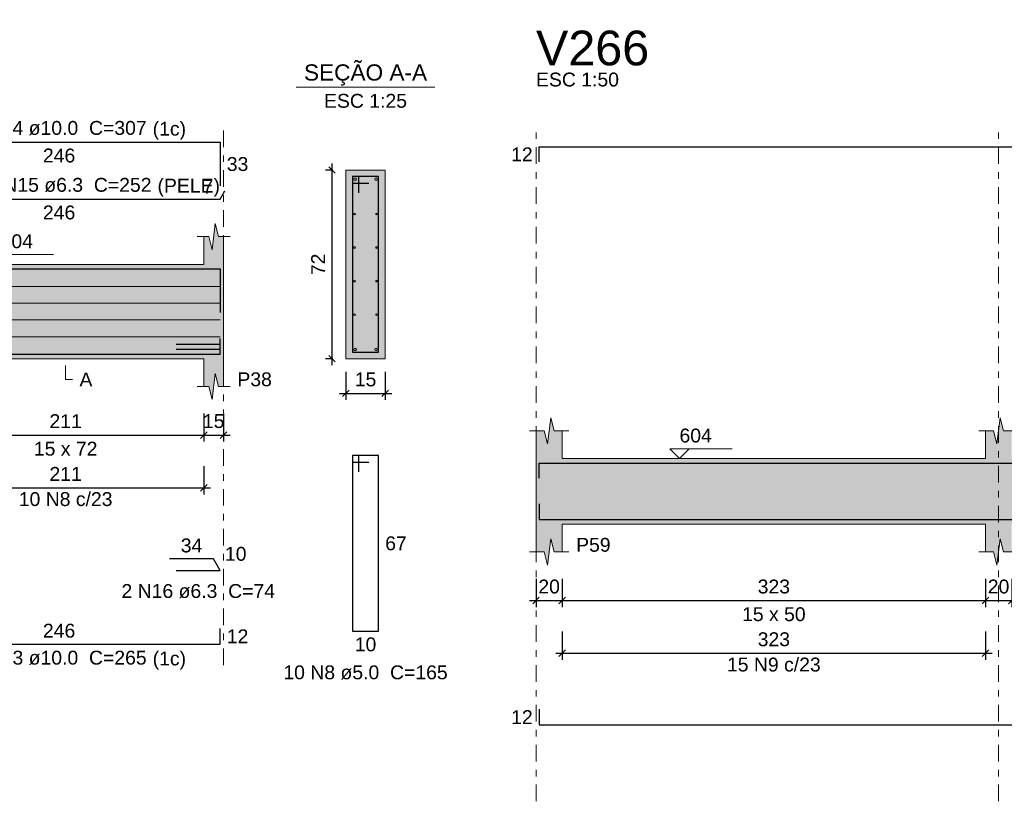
# Model space of a CAD drawing. Header units: millimetres. Extents: x 0 to 119, y 0 to 84.
# Tile 11 of 21: x 41 to 56, y 57 to 69. Entities that reach past the tile are written whole.
import ezdxf

# ---------------------------------------------------------------- set-up
doc = ezdxf.new("R2010")
doc.units = ezdxf.units.MM
doc.header["$MEASUREMENT"] = 0
doc.linetypes.add('DASHDOT', pattern=[2.54, 1.27, -0.635, 0, -0.635])
doc.linetypes.add('NULL', pattern=[0])
doc.layers.get('0').update_dxf_attribs({"lineweight": 18})
for name, color, linetype, lineweight in [('Descrição da armadura', 7, 'Continuous', 0), ('DT-Arm complementar', 5, 'Continuous', 5), ('DT-Barras na forma', 2, 'Continuous', 30), ('DT-Barras no corte', 5, 'Continuous', 5), ('DT-Barras rebatidas', 2, 'Continuous', 30), ('DT-Cotas', 9, 'Continuous', 5), ('DT-Forma', 5, 'Continuous', 5), ('DT-Hachura forma vigas', 254, 'Continuous', 5), ('DT-Hachura seção vigas', 254, 'Continuous', 5), ('DT-Pontilhado', 9, 'DASHDOT', 5), ('DT-Textos', 7, 'Continuous', 5), ('DT-Título', 3, 'Continuous', 20), ('Textos armaduras', 7, 'Continuous', 0)]:
    doc.layers.add(name, color=color, linetype=linetype, lineweight=lineweight)
doc.styles.add('Arial', font='txt')
doc.dimstyles.new('UM_25.000000', dxfattribs={"dimtxt": 0.18, "dimasz": 0.1, "dimexe": 0.1, "dimexo": 0.2, "dimgap": 0, "dimtad": 1, "dimtih": 1, "dimtoh": 1, "dimdec": 1, "dimlfac": 25, "dimzin": 0, "dimdsep": 46, "dimtxsty": 'Standard', "dimcen": 0.09, "dimdle": 0.1, "dimadec": 1, "dimazin": 2, "dimtfac": 1, "dimtdec": 4, "dimtofl": 0, "dimtmove": 0, "dimatfit": 3, "dimfxl": 1, "dimtolj": 1, "dimarcsym": 0})
doc.dimstyles.new('UM_50.000000', dxfattribs={"dimtxt": 0.18, "dimasz": 0.1, "dimexe": 0.1, "dimexo": 0.2, "dimgap": 0, "dimtad": 1, "dimtih": 1, "dimtoh": 1, "dimdec": 1, "dimlfac": 50, "dimzin": 0, "dimdsep": 46, "dimtxsty": 'Standard', "dimcen": 0.09, "dimdle": 0.1, "dimadec": 1, "dimazin": 2, "dimtfac": 1, "dimtdec": 4, "dimtofl": 0, "dimtmove": 0, "dimatfit": 3, "dimfxl": 1, "dimtolj": 1, "dimarcsym": 0})

# ---------------------------------------------------------------- blocks, each defined once
blk = doc.blocks.new('_Oblique')
at = {"color": 0, "linetype": 'ByBlock', "lineweight": -2}
blk.add_line((-0.5, -0.5), (0.5, 0.5), dxfattribs=at)
blk = doc.blocks.new('*D115')
at = {"layer": 'Defpoints', "color": 0}
for p in [(39.748, 63.342), (43.967, 63.342), (43.967, 62.812)]:
    blk.add_point(p, dxfattribs=at)
at = {"layer": 'DT-Cotas', "color": 0, "lineweight": -2}
for p, q in [((39.748, 63.142), (39.748, 62.712)), ((43.967, 63.142), (43.967, 62.712)), ((39.648, 62.812), (44.067, 62.812))]:
    blk.add_line(p, q, dxfattribs=at)
at = {"layer": 'DT-Cotas', "color": 0, "lineweight": -2, "xscale": 0.1, "yscale": 0.1, "zscale": 0.1, "rotation": 180}
blk.add_blockref('_Oblique', (39.748, 62.812), dxfattribs=at)
at = {"layer": 'DT-Cotas', "color": 0, "lineweight": -2, "xscale": 0.1, "yscale": 0.1, "zscale": 0.1}
blk.add_blockref('_Oblique', (43.967, 62.812), dxfattribs=at)
at = {"layer": 'DT-Cotas', "color": 7, "insert": (41.857, 63.024), "char_height": 0.2118, "attachment_point": 5, "rotation": 0.0057, "style": 'Arial'}
blk.add_mtext('\\A1;211', dxfattribs=at)
blk = doc.blocks.new('*D116')
at = {"layer": 'Defpoints', "color": 0}
for p in [(43.967, 63.342), (44.267, 63.342), (44.267, 62.812)]:
    blk.add_point(p, dxfattribs=at)
at = {"layer": 'DT-Cotas', "color": 0, "lineweight": -2}
for p, q in [((43.967, 63.142), (43.967, 62.712)), ((44.267, 63.142), (44.267, 62.712)), ((43.867, 62.812), (44.367, 62.812))]:
    blk.add_line(p, q, dxfattribs=at)
at = {"layer": 'DT-Cotas', "color": 0, "lineweight": -2, "xscale": 0.1, "yscale": 0.1, "zscale": 0.1, "rotation": 180}
blk.add_blockref('_Oblique', (43.967, 62.812), dxfattribs=at)
at = {"layer": 'DT-Cotas', "color": 0, "lineweight": -2, "xscale": 0.1, "yscale": 0.1, "zscale": 0.1}
blk.add_blockref('_Oblique', (44.267, 62.812), dxfattribs=at)
at = {"layer": 'DT-Cotas', "color": 7, "insert": (44.117, 63.024), "char_height": 0.2118, "attachment_point": 5, "rotation": 0.0057, "style": 'Arial'}
blk.add_mtext('\\A1;15', dxfattribs=at)
blk = doc.blocks.new('*D117')
at = {"layer": 'Defpoints', "color": 0}
for p in [(45.923, 66.857), (46.135, 66.857), (46.135, 63.977)]:
    blk.add_point(p, dxfattribs=at)
at = {"layer": 'DT-Cotas', "color": 0, "lineweight": -2}
for p, q in [((45.923, 63.877), (45.923, 66.957)), ((45.935, 66.857), (45.823, 66.857)), ((45.935, 63.977), (45.823, 63.977))]:
    blk.add_line(p, q, dxfattribs=at)
at = {"layer": 'DT-Cotas', "color": 0, "lineweight": -2, "xscale": 0.1, "yscale": 0.1, "zscale": 0.1}
for p, rotation in [((45.923, 66.857), 90), ((45.923, 63.977), 270)]:
    blk.add_blockref('_Oblique', p, dxfattribs=dict(at, rotation=rotation))
at = {"layer": 'DT-Cotas', "color": 7, "insert": (45.711, 65.417), "char_height": 0.2118, "attachment_point": 5, "rotation": 90, "style": 'Arial'}
blk.add_mtext('\\A1;72', dxfattribs=at)
blk = doc.blocks.new('*D118')
at = {"layer": 'Defpoints', "color": 0}
for p in [(46.135, 63.977), (46.735, 63.977), (46.735, 63.448)]:
    blk.add_point(p, dxfattribs=at)
at = {"layer": 'DT-Cotas', "color": 0, "lineweight": -2}
for p, q in [((46.135, 63.777), (46.135, 63.348)), ((46.735, 63.777), (46.735, 63.348)), ((46.035, 63.448), (46.835, 63.448))]:
    blk.add_line(p, q, dxfattribs=at)
at = {"layer": 'DT-Cotas', "color": 0, "lineweight": -2, "xscale": 0.1, "yscale": 0.1, "zscale": 0.1, "rotation": 180}
blk.add_blockref('_Oblique', (46.135, 63.448), dxfattribs=at)
at = {"layer": 'DT-Cotas', "color": 0, "lineweight": -2, "xscale": 0.1, "yscale": 0.1, "zscale": 0.1}
blk.add_blockref('_Oblique', (46.735, 63.448), dxfattribs=at)
at = {"layer": 'DT-Cotas', "color": 7, "insert": (46.435, 63.66), "char_height": 0.2118, "attachment_point": 5, "rotation": 0.0057, "style": 'Arial'}
blk.add_mtext('\\A1;15', dxfattribs=at)
blk = doc.blocks.new('*D119')
at = {"layer": 'Defpoints', "color": 0}
for p in [(39.748, 62.537), (43.967, 62.537), (43.967, 62.007)]:
    blk.add_point(p, dxfattribs=at)
at = {"layer": 'DT-Cotas', "color": 0, "lineweight": -2}
for p, q in [((39.748, 62.337), (39.748, 61.907)), ((43.967, 62.337), (43.967, 61.907)), ((39.648, 62.007), (44.067, 62.007))]:
    blk.add_line(p, q, dxfattribs=at)
at = {"layer": 'DT-Cotas', "color": 0, "lineweight": -2, "xscale": 0.1, "yscale": 0.1, "zscale": 0.1, "rotation": 180}
blk.add_blockref('_Oblique', (39.748, 62.007), dxfattribs=at)
at = {"layer": 'DT-Cotas', "color": 0, "lineweight": -2, "xscale": 0.1, "yscale": 0.1, "zscale": 0.1}
blk.add_blockref('_Oblique', (43.967, 62.007), dxfattribs=at)
at = {"layer": 'DT-Cotas', "color": 7, "insert": (41.857, 62.219), "char_height": 0.2118, "attachment_point": 5, "rotation": 0.0057, "style": 'Arial'}
blk.add_mtext('\\A1;211', dxfattribs=at)
blk = doc.blocks.new('*D120')
at = {"layer": 'Defpoints', "color": 0}
for p in [(49.037, 60.817), (49.437, 60.817), (49.437, 60.287)]:
    blk.add_point(p, dxfattribs=at)
at = {"layer": 'DT-Cotas', "color": 0, "lineweight": -2}
for p, q in [((49.037, 60.617), (49.037, 60.187)), ((49.437, 60.617), (49.437, 60.187)), ((48.937, 60.287), (49.537, 60.287))]:
    blk.add_line(p, q, dxfattribs=at)
at = {"layer": 'DT-Cotas', "color": 0, "lineweight": -2, "xscale": 0.1, "yscale": 0.1, "zscale": 0.1, "rotation": 180}
blk.add_blockref('_Oblique', (49.037, 60.287), dxfattribs=at)
at = {"layer": 'DT-Cotas', "color": 0, "lineweight": -2, "xscale": 0.1, "yscale": 0.1, "zscale": 0.1}
blk.add_blockref('_Oblique', (49.437, 60.287), dxfattribs=at)
at = {"layer": 'DT-Cotas', "color": 7, "insert": (49.237, 60.499), "char_height": 0.2118, "attachment_point": 5, "rotation": 0.0057, "style": 'Arial'}
blk.add_mtext('\\A1;20', dxfattribs=at)
blk = doc.blocks.new('*D121')
at = {"layer": 'Defpoints', "color": 0}
for p in [(49.437, 60.817), (55.897, 60.817), (55.897, 60.287)]:
    blk.add_point(p, dxfattribs=at)
at = {"layer": 'DT-Cotas', "color": 0, "lineweight": -2}
for p, q in [((49.437, 60.617), (49.437, 60.187)), ((55.897, 60.617), (55.897, 60.187)), ((49.337, 60.287), (55.997, 60.287))]:
    blk.add_line(p, q, dxfattribs=at)
at = {"layer": 'DT-Cotas', "color": 0, "lineweight": -2, "xscale": 0.1, "yscale": 0.1, "zscale": 0.1, "rotation": 180}
blk.add_blockref('_Oblique', (49.437, 60.287), dxfattribs=at)
at = {"layer": 'DT-Cotas', "color": 0, "lineweight": -2, "xscale": 0.1, "yscale": 0.1, "zscale": 0.1}
blk.add_blockref('_Oblique', (55.897, 60.287), dxfattribs=at)
at = {"layer": 'DT-Cotas', "color": 7, "insert": (52.667, 60.499), "char_height": 0.2118, "attachment_point": 5, "rotation": 0.0057, "style": 'Arial'}
blk.add_mtext('\\A1;323', dxfattribs=at)
blk = doc.blocks.new('*D122')
at = {"layer": 'Defpoints', "color": 0}
for p in [(55.897, 60.817), (56.297, 60.817), (56.297, 60.287)]:
    blk.add_point(p, dxfattribs=at)
at = {"layer": 'DT-Cotas', "color": 0, "lineweight": -2}
for p, q in [((55.897, 60.617), (55.897, 60.187)), ((56.297, 60.617), (56.297, 60.187)), ((55.797, 60.287), (56.397, 60.287))]:
    blk.add_line(p, q, dxfattribs=at)
at = {"layer": 'DT-Cotas', "color": 0, "lineweight": -2, "xscale": 0.1, "yscale": 0.1, "zscale": 0.1, "rotation": 180}
blk.add_blockref('_Oblique', (55.897, 60.287), dxfattribs=at)
at = {"layer": 'DT-Cotas', "color": 0, "lineweight": -2, "xscale": 0.1, "yscale": 0.1, "zscale": 0.1}
blk.add_blockref('_Oblique', (56.297, 60.287), dxfattribs=at)
at = {"layer": 'DT-Cotas', "color": 7, "insert": (56.097, 60.499), "char_height": 0.2118, "attachment_point": 5, "rotation": 0.0057, "style": 'Arial'}
blk.add_mtext('\\A1;20', dxfattribs=at)
blk = doc.blocks.new('*D140')
at = {"layer": 'Defpoints', "color": 0}
for p in [(49.437, 60.012), (55.897, 60.012), (55.897, 59.482)]:
    blk.add_point(p, dxfattribs=at)
at = {"layer": 'DT-Cotas', "color": 0, "lineweight": -2}
for p, q in [((49.437, 59.812), (49.437, 59.382)), ((55.897, 59.812), (55.897, 59.382)), ((49.337, 59.482), (55.997, 59.482))]:
    blk.add_line(p, q, dxfattribs=at)
at = {"layer": 'DT-Cotas', "color": 0, "lineweight": -2, "xscale": 0.1, "yscale": 0.1, "zscale": 0.1, "rotation": 180}
blk.add_blockref('_Oblique', (49.437, 59.482), dxfattribs=at)
at = {"layer": 'DT-Cotas', "color": 0, "lineweight": -2, "xscale": 0.1, "yscale": 0.1, "zscale": 0.1}
blk.add_blockref('_Oblique', (55.897, 59.482), dxfattribs=at)
at = {"layer": 'DT-Cotas', "color": 7, "insert": (52.667, 59.694), "char_height": 0.2118, "attachment_point": 5, "rotation": 0.0057, "style": 'Arial'}
blk.add_mtext('\\A1;323', dxfattribs=at)

msp = doc.modelspace()

# ---------------------------------------------------------------- hatches: boundary and pattern name
at = {"layer": 'DT-Hachura forma vigas', "linetype": 'Continuous'}
for points in [[(44.2671, 63.5536), (44.2671, 63.9772), (44.2671, 65.4172), (44.2671, 65.8408), (44.1921, 65.8408), (44.1421, 66.0408), (44.0921, 65.6408), (44.0421, 65.8408), (43.9671, 65.8408), (43.9671, 65.4172), (39.7475, 65.4172), (39.7475, 65.8408), (39.5725, 65.8408), (39.5225, 66.0408), (39.4725, 65.6408), (39.4225, 65.8408), (39.2475, 65.8408), (39.2475, 65.4172), (39.2475, 63.9772), (39.2475, 63.5536), (39.4225, 63.5536), (39.4725, 63.3536), (39.5225, 63.7536), (39.5725, 63.5536), (39.7475, 63.5536), (39.7475, 63.9772), (43.9671, 63.9772), (43.9671, 63.5536), (44.0421, 63.5536), (44.0921, 63.3536), (44.1421, 63.7536), (44.1921, 63.5536), (44.2671, 63.5536)], [(62.1319, 61.552), (61.8319, 61.552), (61.8319, 62.452), (60.9167, 62.452), (60.9167, 62.8756), (60.8417, 62.8756), (60.7917, 63.0756), (60.7417, 62.6756), (60.6917, 62.8756), (60.6167, 62.8756), (60.6167, 62.452), (56.2971, 62.452), (56.2971, 62.8756), (56.1721, 62.8756), (56.1221, 63.0756), (56.0721, 62.6756), (56.0221, 62.8756), (55.8971, 62.8756), (55.8971, 62.452), (49.4367, 62.452), (49.4367, 62.8756), (49.3117, 62.8756), (49.2617, 63.0756), (49.2117, 62.6756), (49.1617, 62.8756), (49.0367, 62.8756), (49.0367, 62.452), (49.0367, 61.452), (49.0367, 61.0284), (49.1617, 61.0284), (49.2117, 60.8284), (49.2617, 61.2284), (49.3117, 61.0284), (49.4367, 61.0284), (49.4367, 61.452), (55.8971, 61.452), (55.8971, 61.0284), (56.0221, 61.0284), (56.0721, 60.8284), (56.1221, 61.2284), (56.1721, 61.0284), (56.2971, 61.0284), (56.2971, 61.452), (60.6167, 61.452), (60.6167, 61.0284), (60.6917, 61.0284), (60.7417, 60.8284), (60.7917, 61.2284), (60.8417, 61.0284), (60.9167, 61.0284), (60.9167, 61.452), (61.8319, 61.452), (62.1319, 61.452), (64.7299, 61.452), (64.7299, 61.0284), (64.8549, 61.0284), (64.9049, 60.8284), (64.9549, 61.2284), (65.0049, 61.0284), (65.1299, 61.0284), (65.1299, 61.452), (69.6519, 61.452), (69.6519, 61.0284), (69.7769, 61.0284), (69.8269, 60.8284), (69.8769, 61.2284), (69.9269, 61.0284), (70.0519, 61.0284), (70.0519, 61.452), (71.9319, 61.452), (71.9319, 62.452), (70.0519, 62.452), (70.0519, 62.8756), (69.9269, 62.8756), (69.8769, 63.0756), (69.8269, 62.6756), (69.7769, 62.8756), (69.6519, 62.8756), (69.6519, 62.452), (65.1299, 62.452), (65.1299, 62.8756), (65.0049, 62.8756), (64.9549, 63.0756), (64.9049, 62.6756), (64.8549, 62.8756), (64.7299, 62.8756), (64.7299, 62.452), (62.1319, 62.452), (62.1319, 61.552)]]:
    msp.add_hatch(color=254, dxfattribs=at).paths.add_polyline_path(points)
at = {"layer": 'DT-Hachura seção vigas', "linetype": 'Continuous'}
msp.add_hatch(color=254, dxfattribs=at).paths.add_polyline_path([(46.1347, 63.9772), (46.1347, 63.9772), (46.7347, 63.9772), (46.7347, 66.8572), (46.1347, 66.8572), (46.1347, 63.9772)])

# ---------------------------------------------------------------- linework, layer by layer
at = {"layer": 'DT-Arm complementar'}
for p, q in [((39.2975, 65.0812), (44.2171, 65.0812)), ((39.2975, 64.8252), (44.2171, 64.8252)), ((39.2975, 64.5692), (44.2171, 64.5692)), ((39.2975, 64.3132), (44.2171, 64.3132))]:
    msp.add_line(p, q, dxfattribs=at)
at = {"layer": 'DT-Barras na forma'}
for p, q in [((46.3347, 66.7572), (46.2347, 66.7572)), ((46.2347, 66.7572), (46.2347, 64.0772)), ((46.6347, 66.7572), (46.2347, 66.7572)), ((46.2347, 66.7572), (46.2347, 66.6572)), ((46.3347, 66.5072), (46.3347, 66.7572)), ((46.6347, 64.0772), (46.6347, 66.7572)), ((46.2347, 66.6572), (46.4847, 66.6572)), ((44.2171, 64.1924), (43.5468, 64.1924)), ((44.2171, 64.1198), (43.5468, 64.1198)), ((46.2347, 64.0772), (46.6347, 64.0772))]:
    msp.add_line(p, q, dxfattribs=at)
for points in [[(39.2975, 64.6801), (39.2975, 65.3472), (44.2171, 65.3472), (44.2171, 64.6801)], [(39.2975, 64.2872), (39.2975, 64.0472), (44.2171, 64.0472), (44.2171, 64.2872)], [(49.0867, 62.152), (49.0867, 62.382), (72.8567, 62.382)], [(49.0867, 61.762), (49.0867, 61.522), (69.8519, 61.522)]]:
    msp.add_lwpolyline(points, dxfattribs=at)
at = {"layer": 'DT-Barras no corte'}
for centre, radius in [((46.2747, 66.7172), 0.02), ((46.5947, 66.7172), 0.02), ((46.2673, 66.1852), 0.0126), ((46.6021, 66.1852), 0.0126), ((46.2673, 65.6732), 0.0126), ((46.6021, 65.6732), 0.0126), ((46.2673, 65.1612), 0.0126), ((46.6021, 65.1612), 0.0126), ((46.2673, 64.6492), 0.0126), ((46.6021, 64.6492), 0.0126), ((46.2747, 64.1172), 0.02), ((46.5947, 64.1172), 0.02)]:
    msp.add_circle(centre, radius, dxfattribs=at)
at = {"layer": 'DT-Barras rebatidas'}
for points in [[(39.2975, 66.6145), (39.2975, 67.2817), (44.2171, 67.2817), (44.2171, 66.6145)], [(49.0867, 66.9811), (49.0867, 67.2111), (72.8567, 67.2111)], [(39.2975, 66.4127), (44.2171, 66.4127), (44.2896, 66.5382)], [(46.3347, 62.2505), (46.3347, 62.5005), (46.2347, 62.5005), (46.2347, 59.8205), (46.6347, 59.8205), (46.6347, 62.5005), (46.2347, 62.5005), (46.2347, 62.4005), (46.4847, 62.4005)], [(43.5468, 60.7433), (44.2171, 60.7433), (44.1145, 60.921), (43.4442, 60.921)], [(39.2975, 59.8602), (39.2975, 59.6202), (44.2171, 59.6202), (44.2171, 59.8602)], [(49.0867, 58.6274), (49.0867, 58.3874), (69.8519, 58.3874)]]:
    msp.add_lwpolyline(points, dxfattribs=at)
at = {"layer": 'DT-Forma'}
for p, q in [((46.7347, 66.8572), (46.1347, 66.8572)), ((46.1347, 66.8572), (46.1347, 63.9772)), ((46.7347, 63.9772), (46.7347, 66.8572)), ((44.0921, 65.6408), (44.1421, 66.0408)), ((44.1421, 66.0408), (44.1921, 65.8408)), ((43.8671, 65.8408), (44.0421, 65.8408)), ((43.9671, 65.4172), (43.9671, 65.8408)), ((44.0421, 65.8408), (44.0921, 65.6408)), ((44.1921, 65.8408), (44.3671, 65.8408)), ((44.2671, 65.8408), (44.2671, 65.4172)), ((39.7475, 65.4172), (43.9671, 65.4172)), ((39.7475, 63.9772), (43.9671, 63.9772)), ((43.9671, 63.9772), (43.9671, 63.5536)), ((44.2671, 63.5536), (44.2671, 63.9772)), ((46.1347, 63.9772), (46.7347, 63.9772)), ((44.0921, 63.3536), (44.1421, 63.7536)), ((44.1421, 63.7536), (44.1921, 63.5536)), ((43.8671, 63.5536), (44.0421, 63.5536)), ((44.0421, 63.5536), (44.0921, 63.3536)), ((44.1921, 63.5536), (44.3671, 63.5536)), ((49.2117, 62.6756), (49.2617, 63.0756)), ((49.2617, 63.0756), (49.3117, 62.8756)), ((56.0721, 62.6756), (56.1221, 63.0756)), ((56.1221, 63.0756), (56.1721, 62.8756)), ((48.9367, 62.8756), (49.1617, 62.8756)), ((49.0367, 62.452), (49.0367, 62.8756)), ((49.1617, 62.8756), (49.2117, 62.6756)), ((49.3117, 62.8756), (49.5367, 62.8756)), ((49.4367, 62.8756), (49.4367, 62.452)), ((55.7971, 62.8756), (56.0221, 62.8756)), ((55.8971, 62.452), (55.8971, 62.8756)), ((56.0221, 62.8756), (56.0721, 62.6756)), ((56.1721, 62.8756), (56.3971, 62.8756)), ((49.4367, 62.452), (55.8971, 62.452)), ((49.0367, 61.452), (49.0367, 61.0284)), ((49.4367, 61.0284), (49.4367, 61.452)), ((49.4367, 61.452), (55.8971, 61.452)), ((55.8971, 61.452), (55.8971, 61.0284)), ((49.2117, 60.8284), (49.2617, 61.2284)), ((49.2617, 61.2284), (49.3117, 61.0284)), ((56.0721, 60.8284), (56.1221, 61.2284)), ((56.1221, 61.2284), (56.1721, 61.0284)), ((48.9367, 61.0284), (49.1617, 61.0284)), ((49.1617, 61.0284), (49.2117, 60.8284)), ((49.3117, 61.0284), (49.5367, 61.0284)), ((55.7971, 61.0284), (56.0221, 61.0284)), ((56.0221, 61.0284), (56.0721, 60.8284)), ((56.1721, 61.0284), (56.3971, 61.0284))]:
    msp.add_line(p, q, dxfattribs=at)
at = {"layer": 'DT-Forma', "linetype": 'Continuous'}
for p, q in [((44.2671, 65.4172), (44.2671, 63.9772)), ((49.0367, 61.452), (49.0367, 62.452))]:
    msp.add_line(p, q, dxfattribs=at)
at = {"layer": 'DT-Pontilhado', "ltscale": 0.2}
for p, q in [((44.2671, 59.3025), (44.2671, 67.4935)), ((49.0367, 57.2225), (49.0367, 67.4935)), ((56.0971, 57.2225), (56.0971, 67.4935))]:
    msp.add_line(p, q, dxfattribs=at)
at = {"layer": 'DT-Textos'}
msp.add_line((45.3757, 68.1221), (47.4937, 68.1221), dxfattribs=at)
for points in [[(41.0134, 65.5655), (40.8651, 65.4172), (40.7169, 65.5655), (41.67, 65.5655)], [(41.8573, 63.8713), (41.8573, 63.6595), (41.9632, 63.6595)], [(51.3748, 62.6003), (51.2266, 62.452), (51.0783, 62.6003), (52.0314, 62.6003)]]:
    msp.add_lwpolyline(points, dxfattribs=at)

# ---------------------------------------------------------------- texts
at = {"layer": 'Descrição da armadura', "linetype": 'NULL', "char_height": 0.2118, "attachment_point": 8, "line_spacing_factor": 0.9, "style": 'Arial'}
for s, insert, width in [('2 N54 ø10.0  C=307', (41.7577, 67.388), 5.239541), ('2x4 N15 ø6.3  C=252', (41.7577, 66.519), 5.529541), ('10 N8 c/23', (41.8573, 61.7258), 2.805127), ('2 N16 ø6.3  C=74', (43.8817, 60.32), 4.594404), ('2 N53 ø10.0  C=265', (41.7577, 59.303), 5.239541), ('15 N9 c/23', (52.6669, 59.2006), 2.805127), ('10 N8 ø5.0  C=165', (46.4347, 59.079), 4.916973)]:
    msp.add_mtext(s, dxfattribs=dict(at, insert=insert, width=width))
at = {"layer": 'DT-Textos', "linetype": 'NULL', "line_spacing_factor": 0.798, "style": 'Arial'}
for s, insert, char_height, width, attachment_point in [('SEÇÃO A-A', (46.4347, 68.1461), 0.2471, 3.812061, 8), ('ESC 1:50', (49.0369, 68.129), 0.2118, 2.482559, 7), ('ESC 1:25', (46.4347, 67.804), 0.2118, 2.482559, 8), ('(1c)', (43.1857, 67.3181), 0.2118, 0.998857, 7), ('(PELE)', (43.2597, 66.4491), 0.2118, 1.869424, 7), ('604', (40.8647, 65.661), 0.2118, 0.967705, 7), ('A', (42.0687, 63.554), 0.2118, 0.386855, 7), ('P38', (44.4787, 63.554), 0.2118, 1.031992, 7), ('604', (51.2269, 62.696), 0.2118, 0.967705, 7), ('15 x 72', (41.8577, 62.495), 0.2118, 1.902559, 8), ('P59', (49.6489, 61.028), 0.2118, 1.031992, 7), ('15 x 50', (52.6669, 59.969), 0.2118, 1.902559, 8), ('(1c)', (43.1857, 59.2331), 0.2118, 0.998857, 7)]:
    msp.add_mtext(s, dxfattribs=dict(at, insert=insert, char_height=char_height, width=width, attachment_point=attachment_point))
at = {"layer": 'DT-Título', "linetype": 'NULL', "insert": (49.0369, 68.4468), "char_height": 0.5295, "width": 3.456465, "attachment_point": 7, "line_spacing_factor": 0.798, "style": 'Arial'}
msp.add_mtext('V266', dxfattribs=at)
at = {"layer": 'Textos armaduras', "linetype": 'NULL', "char_height": 0.2118, "line_spacing_factor": 0.9, "style": 'Arial'}
for s, insert, width, attachment_point in [('246', (41.7573, 67.1844), 1.367705, 2), ('12', (48.9867, 66.9902), 1.045137, 9), ('33', (44.3171, 67.054), 1.045137, 1), ('7', (44.1105, 66.4985), 0.722568, 9), ('246', (41.7573, 66.3154), 1.367705, 2), ('34', (43.7794, 61.0183), 1.045137, 8), ('10', (44.2885, 60.8902), 1.045137, 7), ('67', (46.7347, 61.2664), 1.045137, 1), ('246', (41.7573, 59.7175), 1.367705, 8), ('12', (44.3171, 59.8461), 1.045137, 1), ('10', (46.4347, 59.7232), 1.045137, 2), ('12', (48.9867, 58.4015), 1.045137, 9)]:
    msp.add_mtext(s, dxfattribs=dict(at, insert=insert, width=width, attachment_point=attachment_point))

# ---------------------------------------------------------------- dimensions: what is measured, and where the dimension line sits
at = {"layer": 'DT-Cotas'}
dim = msp.add_linear_dim(base=(45.9229, 66.8572), p1=(46.1347, 63.9772), p2=(46.1347, 66.8572), angle=90, dimstyle='UM_25.000000', override={"dimtxt": 0.2118, "dimasz": 0.1, "dimexe": 0.1, "dimexo": 0.2, "dimtad": 1, "dimtih": 0, "dimtoh": 0, "dimdec": 1, "dimlfac": 25, "dimzin": 8, "dimtxsty": 'Arial', "dimblk": 'Oblique', "dimblk1": 'Oblique', "dimblk2": 'Oblique', "dimsah": 1, "dimdle": 0.1, "dimse1": 0, "dimse2": 0, "dimclrt": 7, "dimadec": 1, "dimazin": 3, "dimtmove": 2, "dimldrblk": 'Oblique'}, dxfattribs=at)
dim.commit()
dim.dimension.update_dxf_attribs({"geometry": '*D117', "text_midpoint": (45.7111, 65.4172), "dimtype": 160, "text_rotation": 90})
for base, p1, p2, dimstyle, override, picture, middle in [((46.7347, 63.4477), (46.1347, 63.9772), (46.7347, 63.9772), 'UM_25.000000', {"dimtxt": 0.2118, "dimasz": 0.1, "dimexe": 0.1, "dimexo": 0.2, "dimtad": 1, "dimtih": 0, "dimtoh": 0, "dimdec": 1, "dimlfac": 25, "dimzin": 8, "dimtxsty": 'Arial', "dimblk": 'Oblique', "dimblk1": 'Oblique', "dimblk2": 'Oblique', "dimsah": 1, "dimdle": 0.1, "dimse1": 0, "dimse2": 0, "dimclrt": 7, "dimadec": 1, "dimazin": 3, "dimtmove": 2, "dimldrblk": 'Oblique'}, '*D118', (46.4347, 63.6595)), ((43.9671, 62.8123), (39.7475, 63.3418), (43.9671, 63.3418), 'UM_50.000000', {"dimtxt": 0.2118, "dimasz": 0.1, "dimexe": 0.1, "dimexo": 0.2, "dimtad": 1, "dimtih": 0, "dimtoh": 0, "dimdec": 1, "dimlfac": 50, "dimzin": 8, "dimtxsty": 'Arial', "dimblk": 'Oblique', "dimblk1": 'Oblique', "dimblk2": 'Oblique', "dimsah": 1, "dimdle": 0.1, "dimse1": 0, "dimse2": 0, "dimclrt": 7, "dimadec": 1, "dimazin": 3, "dimtmove": 2, "dimldrblk": 'Oblique'}, '*D115', (41.8573, 63.0241)), ((44.2671, 62.8123), (43.9671, 63.3418), (44.2671, 63.3418), 'UM_50.000000', {"dimtxt": 0.2118, "dimasz": 0.1, "dimexe": 0.1, "dimexo": 0.2, "dimtad": 1, "dimtih": 0, "dimtoh": 0, "dimdec": 1, "dimlfac": 50, "dimzin": 8, "dimtxsty": 'Arial', "dimblk": 'Oblique', "dimblk1": 'Oblique', "dimblk2": 'Oblique', "dimsah": 1, "dimdle": 0.1, "dimse1": 0, "dimse2": 0, "dimclrt": 7, "dimadec": 1, "dimazin": 3, "dimtmove": 2, "dimldrblk": 'Oblique'}, '*D116', (44.1171, 63.0241)), ((43.9671, 62.0075), (39.7475, 62.537), (43.9671, 62.537), 'UM_50.000000', {"dimtxt": 0.2118, "dimasz": 0.1, "dimexe": 0.1, "dimexo": 0.2, "dimtad": 1, "dimtih": 0, "dimtoh": 0, "dimdec": 1, "dimlfac": 50, "dimzin": 8, "dimtxsty": 'Arial', "dimblk": 'Oblique', "dimblk1": 'Oblique', "dimblk2": 'Oblique', "dimsah": 1, "dimdle": 0.1, "dimse1": 0, "dimse2": 0, "dimclrt": 7, "dimadec": 1, "dimazin": 3, "dimtmove": 2, "dimldrblk": 'Oblique'}, '*D119', (41.8573, 62.2193)), ((49.4367, 60.2871), (49.0367, 60.8166), (49.4367, 60.8166), 'UM_50.000000', {"dimtxt": 0.2118, "dimasz": 0.1, "dimexe": 0.1, "dimexo": 0.2, "dimtad": 1, "dimtih": 0, "dimtoh": 0, "dimdec": 1, "dimlfac": 50, "dimzin": 8, "dimtxsty": 'Arial', "dimblk": 'Oblique', "dimblk1": 'Oblique', "dimblk2": 'Oblique', "dimsah": 1, "dimdle": 0.1, "dimse1": 0, "dimse2": 0, "dimclrt": 7, "dimadec": 1, "dimazin": 3, "dimtmove": 2, "dimldrblk": 'Oblique'}, '*D120', (49.2367, 60.4989)), ((55.8971, 60.2871), (49.4367, 60.8166), (55.8971, 60.8166), 'UM_50.000000', {"dimtxt": 0.2118, "dimasz": 0.1, "dimexe": 0.1, "dimexo": 0.2, "dimtad": 1, "dimtih": 0, "dimtoh": 0, "dimdec": 1, "dimlfac": 50, "dimzin": 8, "dimtxsty": 'Arial', "dimblk": 'Oblique', "dimblk1": 'Oblique', "dimblk2": 'Oblique', "dimsah": 1, "dimdle": 0.1, "dimse1": 0, "dimse2": 0, "dimclrt": 7, "dimadec": 1, "dimazin": 3, "dimtmove": 2, "dimldrblk": 'Oblique'}, '*D121', (52.6669, 60.4989)), ((56.2971, 60.2871), (55.8971, 60.8166), (56.2971, 60.8166), 'UM_50.000000', {"dimtxt": 0.2118, "dimasz": 0.1, "dimexe": 0.1, "dimexo": 0.2, "dimtad": 1, "dimtih": 0, "dimtoh": 0, "dimdec": 1, "dimlfac": 50, "dimzin": 8, "dimtxsty": 'Arial', "dimblk": 'Oblique', "dimblk1": 'Oblique', "dimblk2": 'Oblique', "dimsah": 1, "dimdle": 0.1, "dimse1": 0, "dimse2": 0, "dimclrt": 7, "dimadec": 1, "dimazin": 3, "dimtmove": 2, "dimldrblk": 'Oblique'}, '*D122', (56.0971, 60.4989)), ((55.8971, 59.4823), (49.4367, 60.0118), (55.8971, 60.0118), 'UM_50.000000', {"dimtxt": 0.2118, "dimasz": 0.1, "dimexe": 0.1, "dimexo": 0.2, "dimtad": 1, "dimtih": 0, "dimtoh": 0, "dimdec": 1, "dimlfac": 50, "dimzin": 8, "dimtxsty": 'Arial', "dimblk": 'Oblique', "dimblk1": 'Oblique', "dimblk2": 'Oblique', "dimsah": 1, "dimdle": 0.1, "dimse1": 0, "dimse2": 0, "dimclrt": 7, "dimadec": 1, "dimazin": 3, "dimtmove": 2, "dimldrblk": 'Oblique'}, '*D140', (52.6669, 59.6941))]:
    dim = msp.add_linear_dim(base=base, p1=p1, p2=p2, dimstyle=dimstyle, override=override, dxfattribs=at)
    dim.commit()
    dim.dimension.update_dxf_attribs({"geometry": picture, "text_midpoint": middle, "dimtype": 160, "text_rotation": 0.00573})

doc.saveas('drawing.dxf')
